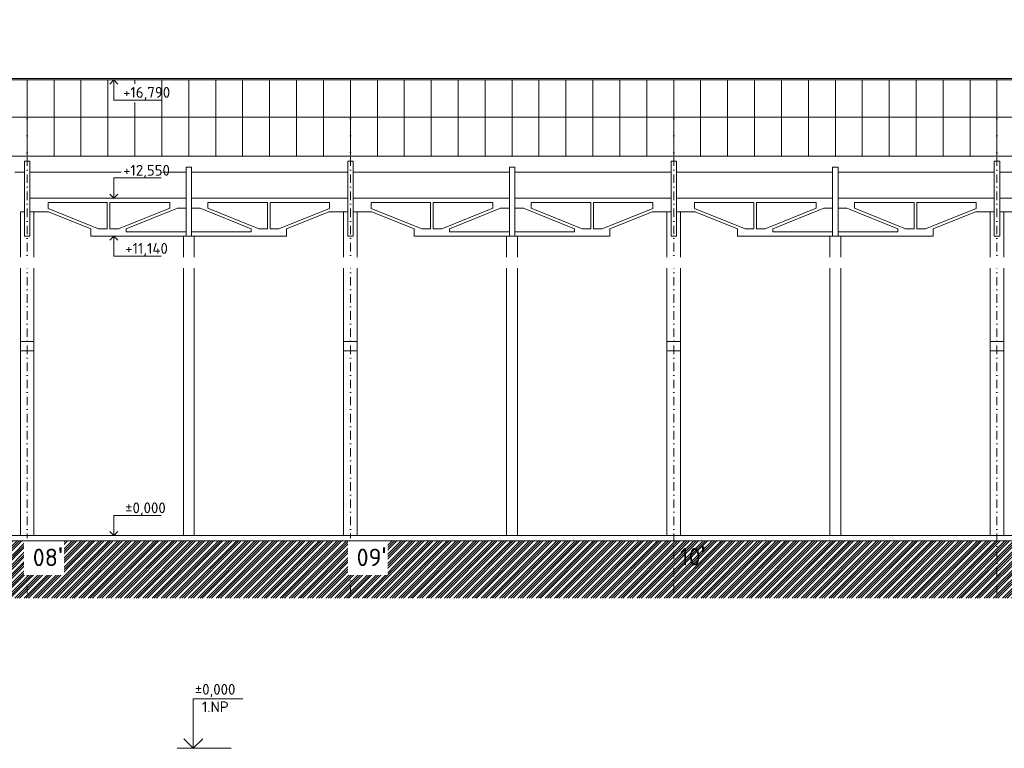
# Model space of a CAD drawing. Header units: millimetres. Extents: x -725694 to 4766210, y -2984614 to 2187451.
# Tile 139 of 256: x 378275 to 414821, y -52530 to -25485. Entities that reach past the tile are written whole.
import ezdxf
from ezdxf import colors
from ezdxf.entities.mleader import LeaderData, LeaderLine
from ezdxf.enums import TextEntityAlignment as Align
from ezdxf.math import Vec2, Vec3

# ---------------------------------------------------------------- set-up
doc = ezdxf.new("R2010")
doc.units = ezdxf.units.MM
doc.linetypes.add('CENTERX2', pattern=[101.6, 63.5, -12.7, 12.7, -12.7])
doc.linetypes.add('DASHDOT', pattern=[25.4, 12.7, -6.35, 0, -6.35])
for name, color, linetype, lineweight in [('A99_N_koty-vysk', 7, 'Continuous', 9), ('A99_N_leg-text @ 200', 7, 'Continuous', 9), ('A99_N_sraf @ 200', 7, 'Continuous', 0), ('A99_N_txt-popis-200', 7, 'Continuous', 5), ('A99_N_txt-popis-50 @ 200', 7, 'Continuous', 9), ('A99_S_kce-demolice', 7, 'Continuous', 20), ('A99_S_kce-pohl', 7, 'Continuous', 5), ('A99_S_kce-rez-sil', 7, 'Continuous', 15), ('A99_S_koty-200-vysk', 7, 'Continuous', 9), ('A99_S_osy', 7, 'CENTERX2', 5)]:
    doc.layers.add(name, color=color, linetype=linetype, lineweight=lineweight)
doc.styles.add('A99_kota', font='isocpeur.ttf', dxfattribs={"height": 2})
doc.styles.add('A99_popis', font='isocpeur.ttf')
doc.styles.add('ad_popis 100', font='isocpeur.ttf', dxfattribs={"height": 200})

# ---------------------------------------------------------------- blocks, each defined once
blk = doc.blocks.new('*U154')
at = {"color": 0, "linetype": 'ByBlock', "lineweight": -2}
blk.add_line((-3, 0), (7, 0), dxfattribs=at)
for points in [[(0, 0), (0, 9.2), (0, 9.2), (9.21, 9.2)], [(-1.75, 1.75), (0, 0), (1.75, 1.75)]]:
    blk.add_lwpolyline(points, dxfattribs=at)
at = {"color": 0, "linetype": 'ByBlock', "lineweight": -2, "style": 'A99_kota'}
for tag, p in [('VYSKA', (7.82, 11.95)), ('POPIS', (6.22, 8.7))]:
    blk.add_attdef(tag, text='', height=2, dxfattribs=at).set_placement(p, align=Align.TOP_RIGHT)

msp = doc.modelspace()

# ---------------------------------------------------------------- hatches: boundary and pattern name
at = {"layer": 'A99_N_sraf @ 200', "linetype": 'Continuous', "lineweight": 0}
h = msp.add_hatch(dxfattribs=at)
h.set_pattern_fill('ZEM_PUVODNI', color=256, scale=0.3, angle=90)
h.set_pattern_definition([(225, (-708875, 174330), (169.705627, -169.705627), []), (225, (-708959.85, 174330), (169.705627, -169.705627), []), (225, (-709044.7, 174330), (169.705627, -169.705627), [])])
h.paths.add_polyline_path([(296130, -44935), (296130, -46960), (455467.5, -46960), (455467.5, -45055), (451100, -45055), (451100, -44835), (305900, -44835), (305900, -44935), (305450, -44935)])

# ---------------------------------------------------------------- linework, layer by layer
at = {"layer": 'A99_S_kce-demolice'}
for p, q in [((444500, -27672.6), (312050, -27672.6)), ((444450, -27722.6), (312100, -27722.6)), ((378550, -30554), (378550, -27722.6)), ((379550, -30554), (379550, -27722.6)), ((380550, -30554), (380550, -27722.6)), ((381550, -30554), (381550, -27722.6)), ((382550, -27869.5), (382550, -27722.6)), ((383550, -30554), (383550, -27722.6)), ((384550, -30554), (384550, -27722.6)), ((385550, -30554), (385550, -27722.6)), ((386550, -30554), (386550, -27722.6)), ((387550, -30554), (387550, -27722.6)), ((388550, -30554), (388550, -27722.6)), ((389550, -30554), (389550, -27722.6)), ((390550, -30554), (390550, -27722.6)), ((391550, -30554), (391550, -27722.6)), ((392550, -30554), (392550, -27722.6)), ((393550, -30554), (393550, -27722.6)), ((394550, -30554), (394550, -27722.6)), ((395550, -30554), (395550, -27722.6)), ((396550, -30554), (396550, -27722.6)), ((397550, -30554), (397550, -27722.6)), ((398550, -30554), (398550, -27722.6)), ((399550, -30554), (399550, -27722.6)), ((400550, -30554), (400550, -27722.6)), ((401550, -30554), (401550, -27722.6)), ((402550, -30554), (402550, -27722.6)), ((403550, -30554), (403550, -27722.6)), ((404550, -30554), (404550, -27722.6)), ((405550, -30554), (405550, -27722.6)), ((406550, -30554), (406550, -27722.6)), ((407550, -30554), (407550, -27722.6)), ((408550, -30554), (408550, -27722.6)), ((409550, -30554), (409550, -27722.6)), ((410550, -30554), (410550, -27722.6)), ((411550, -30554), (411550, -27722.6)), ((412550, -30554), (412550, -27722.6)), ((413550, -30554), (413550, -27722.6)), ((414550, -30554), (414550, -27722.6)), ((382550, -30554), (382550, -28556.4)), ((312100, -29102), (444450, -29102))]:
    msp.add_line(p, q, dxfattribs=at)
at = {"layer": 'A99_S_kce-pohl'}
for p, q in [((312100, -30554), (444450, -30554)), ((378450, -33515), (378450, -30735)), ((378650, -30735), (378450, -30735)), ((378450, -33515), (378450, -30735)), ((378650, -30735), (378450, -30735)), ((378650, -33515), (378650, -30735)), ((378650, -33515), (378650, -30735)), ((384450, -33515), (384450, -30955)), ((384650, -30955), (384450, -30955)), ((384650, -33515), (384650, -30955)), ((390450, -33515), (390450, -30735)), ((390650, -30735), (390450, -30735)), ((390450, -33515), (390450, -30735)), ((390650, -30735), (390450, -30735)), ((390650, -33515), (390650, -30735)), ((390650, -33515), (390650, -30735)), ((396450, -33515), (396450, -30955)), ((396650, -30955), (396450, -30955)), ((396650, -33515), (396650, -30955)), ((402450, -33515), (402450, -30735)), ((402650, -30735), (402450, -30735)), ((402450, -33515), (402450, -30735)), ((402650, -30735), (402450, -30735)), ((402650, -33515), (402650, -30735)), ((402650, -33515), (402650, -30735)), ((408450, -33515), (408450, -30955)), ((408650, -30955), (408450, -30955)), ((408650, -33515), (408650, -30955)), ((414450, -33515), (414450, -30735)), ((414650, -30735), (414450, -30735)), ((414450, -33515), (414450, -30735)), ((414650, -30735), (414450, -30735)), ((414650, -33515), (414650, -30735)), ((414650, -33515), (414650, -30735)), ((378450, -31150.5), (378100, -31150.5)), ((382045.7, -31150.5), (378650, -31150.5)), ((384450, -31150.5), (383572, -31150.5)), ((390450, -31150.5), (384650, -31150.5)), ((396450, -31150.5), (390650, -31150.5)), ((402450, -31150.5), (396650, -31150.5)), ((408450, -31150.5), (402650, -31150.5)), ((414450, -31150.5), (408650, -31150.5)), ((420450, -31150.5), (414650, -31150.5)), ((384450, -32105), (378650, -32105)), ((390450, -32105), (384650, -32105)), ((396450, -32105), (390650, -32105)), ((402450, -32105), (396650, -32105)), ((408450, -32105), (402650, -32105)), ((414450, -32105), (408650, -32105)), ((420450, -32105), (414650, -32105)), ((381525, -32265.9), (379326.8, -32265.9)), ((379326.8, -32488.9), (379326.8, -32265.9)), ((381203.5, -33253.1), (379326.8, -32488.9)), ((381525, -33253.1), (381525, -32265.9)), ((383842.7, -32265.9), (381625, -32265.9)), ((381625, -33253.1), (381625, -32265.9)), ((381946.5, -33253.1), (383842.7, -32480.9)), ((382230.5, -33253.1), (384126.7, -32480.9)), ((383842.7, -32480.9), (383842.7, -32265.9)), ((384126.7, -32480.9), (384450, -32480.9)), ((384973.3, -32480.9), (384650, -32480.9)), ((386869.5, -33253.1), (384973.3, -32480.9)), ((387475, -32265.9), (385257.3, -32265.9)), ((385257.3, -32480.9), (385257.3, -32265.9)), ((387153.5, -33253.1), (385257.3, -32480.9)), ((387475, -33253.1), (387475, -32265.9)), ((389773.2, -32265.9), (387575, -32265.9)), ((387575, -33253.1), (387575, -32265.9)), ((387896.5, -33253.1), (389773.2, -32488.9)), ((389773.2, -32488.9), (389773.2, -32265.9)), ((393525, -32265.9), (391326.8, -32265.9)), ((391326.8, -32488.9), (391326.8, -32265.9)), ((393203.5, -33253.1), (391326.8, -32488.9)), ((393525, -33253.1), (393525, -32265.9)), ((395842.7, -32265.9), (393625, -32265.9)), ((393625, -33253.1), (393625, -32265.9)), ((393946.5, -33253.1), (395842.7, -32480.9)), ((394230.5, -33253.1), (396126.7, -32480.9)), ((395842.7, -32480.9), (395842.7, -32265.9)), ((396126.7, -32480.9), (396450, -32480.9)), ((396973.3, -32480.9), (396650, -32480.9)), ((398869.5, -33253.1), (396973.3, -32480.9)), ((399475, -32265.9), (397257.3, -32265.9)), ((397257.3, -32480.9), (397257.3, -32265.9)), ((399153.5, -33253.1), (397257.3, -32480.9)), ((399475, -33253.1), (399475, -32265.9)), ((401773.2, -32265.9), (399575, -32265.9)), ((399575, -33253.1), (399575, -32265.9)), ((399896.5, -33253.1), (401773.2, -32488.9)), ((401773.2, -32488.9), (401773.2, -32265.9)), ((405525, -32265.9), (403326.8, -32265.9)), ((403326.8, -32488.9), (403326.8, -32265.9)), ((405203.5, -33253.1), (403326.8, -32488.9)), ((405525, -33253.1), (405525, -32265.9)), ((407842.7, -32265.9), (405625, -32265.9)), ((405625, -33253.1), (405625, -32265.9)), ((405946.5, -33253.1), (407842.7, -32480.9)), ((406230.5, -33253.1), (408126.7, -32480.9)), ((407842.7, -32480.9), (407842.7, -32265.9)), ((408126.7, -32480.9), (408450, -32480.9)), ((408973.3, -32480.9), (408650, -32480.9)), ((410869.5, -33253.1), (408973.3, -32480.9)), ((411475, -32265.9), (409257.3, -32265.9)), ((409257.3, -32480.9), (409257.3, -32265.9)), ((411153.5, -33253.1), (409257.3, -32480.9)), ((411475, -33253.1), (411475, -32265.9)), ((413773.2, -32265.9), (411575, -32265.9)), ((411575, -33253.1), (411575, -32265.9)), ((411896.5, -33253.1), (413773.2, -32488.9)), ((413773.2, -32488.9), (413773.2, -32265.9)), ((378300, -44635), (378300, -32611.9)), ((378450, -32611.9), (378300, -32611.9)), ((378650, -32611.9), (379344.8, -32611.9)), ((378800, -44635), (378800, -32611.9)), ((380919.5, -33253.1), (379344.8, -32611.9)), ((388180.5, -33253.1), (389755.2, -32611.9)), ((390450, -32611.9), (389755.2, -32611.9)), ((390300, -44635), (390300, -32611.9)), ((390650, -32611.9), (391344.8, -32611.9)), ((390800, -44635), (390800, -32611.9)), ((392919.5, -33253.1), (391344.8, -32611.9)), ((400180.5, -33253.1), (401755.2, -32611.9)), ((402450, -32611.9), (401755.2, -32611.9)), ((402300, -44635), (402300, -32611.9)), ((402650, -32611.9), (403344.8, -32611.9)), ((402800, -44635), (402800, -32611.9)), ((404919.5, -33253.1), (403344.8, -32611.9)), ((412180.5, -33253.1), (413755.2, -32611.9)), ((414450, -32611.9), (413755.2, -32611.9)), ((414300, -44635), (414300, -32611.9)), ((414650, -32611.9), (415344.8, -32611.9)), ((414800, -44635), (414800, -32611.9)), ((380919.5, -33515), (380919.5, -33253.1)), ((381203.5, -33253.1), (381525, -33253.1)), ((381625, -33253.1), (381946.5, -33253.1)), ((382230.5, -33253.1), (382230.5, -33354.1)), ((386869.5, -33253.1), (386869.5, -33354.1)), ((387475, -33253.1), (387153.5, -33253.1)), ((387896.5, -33253.1), (387575, -33253.1)), ((388180.5, -33515), (388180.5, -33253.1)), ((392919.5, -33515), (392919.5, -33253.1)), ((393203.5, -33253.1), (393525, -33253.1)), ((393625, -33253.1), (393946.5, -33253.1)), ((394230.5, -33253.1), (394230.5, -33354.1)), ((398869.5, -33253.1), (398869.5, -33354.1)), ((399475, -33253.1), (399153.5, -33253.1)), ((399896.5, -33253.1), (399575, -33253.1)), ((400180.5, -33515), (400180.5, -33253.1)), ((404919.5, -33515), (404919.5, -33253.1)), ((405203.5, -33253.1), (405525, -33253.1)), ((405625, -33253.1), (405946.5, -33253.1)), ((406230.5, -33253.1), (406230.5, -33354.1)), ((410869.5, -33253.1), (410869.5, -33354.1)), ((411475, -33253.1), (411153.5, -33253.1)), ((411896.5, -33253.1), (411575, -33253.1)), ((412180.5, -33515), (412180.5, -33253.1)), ((378450, -33515), (378650, -33515)), ((388180.5, -33515), (380919.5, -33515)), ((384450, -33354.1), (382230.5, -33354.1)), ((384350, -44635), (384350, -33515)), ((384450, -33515), (384650, -33515)), ((386869.5, -33354.1), (384650, -33354.1)), ((384750, -44635), (384750, -33515)), ((390450, -33515), (390650, -33515)), ((400180.5, -33515), (392919.5, -33515)), ((396450, -33354.1), (394230.5, -33354.1)), ((396350, -44635), (396350, -33515)), ((396450, -33515), (396650, -33515)), ((398869.5, -33354.1), (396650, -33354.1)), ((396750, -44635), (396750, -33515)), ((402450, -33515), (402650, -33515)), ((412180.5, -33515), (404919.5, -33515)), ((408450, -33354.1), (406230.5, -33354.1)), ((408350, -44635), (408350, -33515)), ((408450, -33515), (408650, -33515)), ((410869.5, -33354.1), (408650, -33354.1)), ((408750, -44635), (408750, -33515)), ((414450, -33515), (414650, -33515)), ((378800, -37435.4), (378300, -37435.4)), ((390800, -37435.4), (390300, -37435.4)), ((402800, -37435.4), (402300, -37435.4)), ((414800, -37435.4), (414300, -37435.4)), ((378800, -37775), (378300, -37775)), ((390800, -37775), (390300, -37775)), ((402800, -37775), (402300, -37775)), ((414800, -37775), (414300, -37775))]:
    msp.add_line(p, q, dxfattribs=at)
at = {"layer": 'A99_S_kce-rez-sil'}
msp.add_line((306250, -44635), (450800, -44635), dxfattribs=at)
at = {"layer": 'A99_S_koty-200-vysk'}
for p, q in [((381768.4, -27722.6), (381618.9, -27872.6)), ((381768.4, -27722.6), (381768.4, -28471.6)), ((381768.4, -27722.6), (381918, -27872.6)), ((381768.4, -28471.6), (383525, -28471.6)), ((381768.4, -32105), (381768.4, -31356)), ((381768.4, -31356), (383525, -31356)), ((381768.4, -32105), (381618.9, -31955.1)), ((381768.4, -32105), (381918, -31955.1)), ((381768.4, -33515), (381618.9, -33664.9)), ((381768.4, -33515), (381768.4, -34264)), ((381768.4, -33515), (381918, -33664.9)), ((381768.4, -34264), (383525, -34264)), ((381768.4, -44635), (381768.4, -43886)), ((381768.4, -43886), (383525, -43886)), ((381768.4, -44635), (381618.9, -44485.1)), ((381768.4, -44635), (381918, -44485.1))]:
    msp.add_line(p, q, dxfattribs=at)
at = {"layer": 'A99_S_osy', "linetype": 'DASHDOT', "lineweight": 5, "ltscale": 25}
for p, q in [((378550, -28685), (378550, -47075)), ((390550, -28685), (390550, -47075)), ((402550, -28685), (402550, -47075)), ((414550, -28685), (414550, -47075))]:
    msp.add_line(p, q, dxfattribs=at)

# ---------------------------------------------------------------- block references
at = {"layer": 'A99_N_koty-vysk'}
ref = msp.add_blockref('*U154', (384718.2, -52530), dxfattribs=dict(at, xscale=200, yscale=200, zscale=200))
ref.add_attrib('VYSKA', '±0,000', dxfattribs={"layer": '0', "color": 0, "linetype": 'ByBlock', "lineweight": -2, "height": 400, "style": 'A99_kota'}).set_placement((386282, -50140), align=Align.TOP_RIGHT)
ref.add_attrib('POPIS_001', '1.NP', (385042, -51190), dxfattribs={"layer": '0', "color": 0, "linetype": 'ByBlock', "lineweight": -2, "height": 400, "style": 'A99_kota'})

# ---------------------------------------------------------------- texts
at = {"layer": 'A99_N_txt-popis-200', "color": 1, "lineweight": 0, "insert": (402780, -45036.5), "char_height": 650, "attachment_point": 1, "style": 'ad_popis 100'}
msp.add_mtext_dynamic_manual_height_columns("10{\\fArial|b0|i0|c238|p34;\\H1.08333x;'}", width=832.5, gutter_width=1000, heights=[0], dxfattribs=at)
at = {"layer": 'A99_S_koty-200-vysk', "style": 'A99_popis'}
for s, p in [('+16,790 ', (382112.7, -28381.9)), ('+12,550', (382112.7, -31273.4)), ('+11,140 ', (382191.1, -34174.3)), ('%%P0,000', (382191.1, -43803.4))]:
    msp.add_text(s, height=400, dxfattribs=at).set_placement(p)

# ---------------------------------------------------------------- next in the draw order: texts
at = {"layer": 'A99_N_txt-popis-200', "color": 1, "lineweight": 0, "char_height": 650, "attachment_point": 1, "style": 'ad_popis 100', "bg_fill": 2}
for s, insert in [("08{\\fArial|b0|i0|c238|p34;\\H1.08333x;'}", (378760, -45065)), ("09{\\fArial|b0|i0|c238|p34;\\H1.08333x;'}", (390780, -45065))]:
    msp.add_mtext_dynamic_manual_height_columns(s, width=832.5, gutter_width=1000, heights=[0], dxfattribs=dict(at, insert=insert))

# ---------------------------------------------------------------- next in the draw order: leaders
at = {"layer": 'A99_N_txt-popis-50 @ 200', "lineweight": 9}
ml = msp.add_multileader_mtext('Standard', dxfattribs=at)
ml.set_content('\\A1;{\\C256;demontáž pásového světlíku}', color=1, style='A99_popis')
ml.set_leader_properties(color=256, linetype='ByLayer', lineweight=-1)
ml.build(insert=Vec2(0, 0))
ml.multileader.update_dxf_attribs({"dogleg_length": 1, "arrow_head_size": 300, "scale": 200})
ctx = ml.context
ctx.base_point, ctx.scale, ctx.char_height, ctx.arrow_head_size, ctx.landing_gap_size, ctx.plane_origin = Vec3(315100, -25825), 200, 400, 300, 250, Vec3(317905, -33611.2)
notes = []
notes.append((ctx, [(0, (1, 1, 0), (314455, -25825), (1, 0), 645, [(0, [(314455, -27672.6)], 0, [])])]))
ctx.mtext.insert, ctx.mtext.width, ctx.mtext.defined_height, ctx.mtext.flow_direction = Vec3(315350, -25565), 7477.425, 1693.3, 5
ctx.mtext.has_bg_fill, ctx.mtext.bg_color, ctx.mtext.bg_scale_factor, ctx.mtext.bg_transparency, ctx.mtext.use_window_bg_color = 1, -1073741824, 1, 0, 1
ml = msp.add_multileader_mtext('Standard', dxfattribs=at)
ml.set_content('\\A1;{\\C256;vybourání oken a dozdění okenních otvorů}', color=1, style='A99_popis')
ml.set_leader_properties(color=256, linetype='ByLayer', lineweight=-1)
ml.build(insert=Vec2(0, 0))
ml.multileader.update_dxf_attribs({"dogleg_length": 1, "arrow_head_size": 300, "scale": 200})
ctx = ml.context
ctx.base_point, ctx.scale, ctx.char_height, ctx.arrow_head_size, ctx.landing_gap_size, ctx.plane_origin = Vec3(299042.5, -34505.2), 200, 400, 300, 250, Vec3(301185, -45351)
notes.append((ctx, [(1, (1, 1, 0), (304327.5, -34505.2), (-1, 0), 585, [(0, [(305450, -34505)], 0, [])])]))
ctx.mtext.insert, ctx.mtext.width, ctx.mtext.defined_height, ctx.mtext.flow_direction = Vec3(299292.5, -34305.2), 4450, 1693.3, 5
ctx.mtext.has_bg_fill, ctx.mtext.bg_color, ctx.mtext.bg_scale_factor, ctx.mtext.bg_transparency, ctx.mtext.use_window_bg_color = 1, -1073741824, 1, 0, 1
for ctx, leaders in notes:
    for number, flags, end, landing, length, lines in leaders:
        leader = LeaderData()
        leader.index, (leader.has_last_leader_line, leader.has_dogleg_vector, leader.attachment_direction) = number, flags
        leader.last_leader_point, leader.dogleg_vector, leader.dogleg_length = Vec3(end), Vec3(landing), length
        for number, points, colour, breaks in lines:
            line = LeaderLine()
            line.index, line.vertices, line.color, line.breaks = number, Vec3.list(points), colors.encode_raw_color(colour), breaks
            leader.lines.append(line)
        ctx.leaders.append(leader)

# ---------------------------------------------------------------- next in the draw order: linework, layer by layer
at = {"layer": 'A99_S_kce-pohl'}
msp.add_line((305900, -44835), (450800, -44835), dxfattribs=at)

# ---------------------------------------------------------------- next in the draw order: texts
at = {"layer": 'A99_N_leg-text @ 200', "linetype": 'Continuous', "lineweight": 0, "insert": (162730, -32600), "char_height": 400, "attachment_point": 1, "style": 'A99_kota'}
msp.add_mtext_dynamic_manual_height_columns('\\A1;\\pi-1200,l1200,t1200,22800;^IPOZNÁMKA:\\P^INAVRŽENÉ STAVEBNÍ ÚPRAVY BYLY PROVEDENY NA ZÁKLADĚ  INVESTOREM PŘEDANÝCH ELEKTRONICKÝCH PODKLADŮ.\\P ^IPŘED PROVÁDĚNÍM STAVEBNÍCH ÚPRAV JE NUTNÉ VEŠKERÉ PRVKY PŘESNĚ ZAMĚŘIT, ZDALI JSOU V SOULADU S PROJEKTOVOU DOKUMENTACÍ A PROVÉST VIZUÁLNÍ KONTROLU.', width=19240, gutter_width=2000, heights=[0], dxfattribs=at)

doc.saveas('drawing.dxf')
